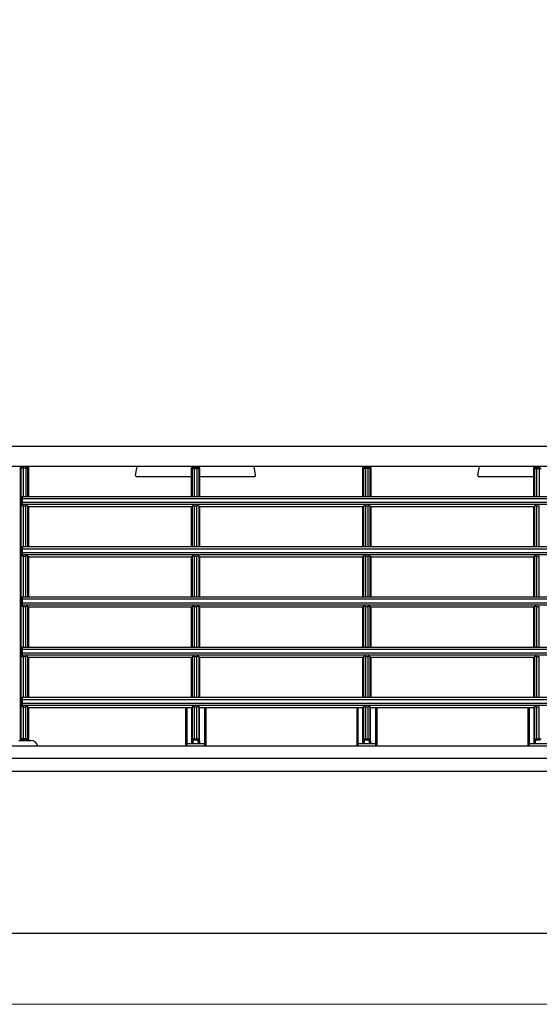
# Model space of a CAD drawing. Header units: millimetres. Extents: x -17122 to 7392, y -6480 to -3200.
# Tile 25 of 70: x -2044 to -2031, y -4902 to -4877. Entities that reach past the tile are written whole.
import ezdxf
from ezdxf.lldxf.tags import DXFTag

# ---------------------------------------------------------------- set-up
doc = ezdxf.new("R2010")
doc.units = ezdxf.units.MM
doc.layers.add('IS_Armatura_Therm', color=7, linetype='SOLID', true_color=0x000000)
doc.layers.add('IS_Wężownica OChP', color=7, linetype='Continuous', lineweight=5, true_color=0x800080)
tags = doc.linetypes.add('SOLID', pattern=[10, 10, 0]).pattern_tags.tags
tags[6:7] = [DXFTag(74, 4), DXFTag(75, 0), DXFTag(340, '0'), DXFTag(46, 0.0), DXFTag(50, 0.0), DXFTag(44, 0.0), DXFTag(45, 0.0)]
tags[4:5] = [DXFTag(74, 4), DXFTag(75, 0), DXFTag(340, '0'), DXFTag(46, 0.0), DXFTag(50, 0.0), DXFTag(44, 0.0), DXFTag(45, 0.0)]

# ---------------------------------------------------------------- blocks, each defined once
blk = doc.blocks.new('A$C3BB659E6')
at = {"color": 7, "linetype": 'Continuous'}
for p, q in [((1604, 122.52), (22, 122.52)), ((22, 82.25), (1604, 82.25)), ((1587, 78.98), (39, 78.98)), ((1587, 75.89), (39, 75.89)), ((939.8, 75.34), (944.2, 75.34)), ((942.34, 74.39), (941.66, 74.39)), ((941.66, 74.39), (941.66, 66.16)), ((942.34, 74.1), (941.66, 74.1)), ((942.34, 66.16), (942.34, 74.39)), ((942.66, 75.34), (942.54, 74.44)), ((942.96, 75.03), (942.84, 74.15)), ((942.84, 66.18), (942.84, 74.15)), ((942.96, 75.03), (942.96, 66.38)), ((944.2, 66.38), (944.2, 75.89)), ((944.5, 66.38), (944.5, 75.89)), ((982.1, 66.38), (982.1, 75.89)), ((982.4, 66.38), (982.4, 75.89)), ((982.4, 75.34), (986.8, 75.34)), ((983.64, 75.03), (983.64, 66.38)), ((983.76, 74.15), (983.64, 75.03)), ((983.76, 74.15), (983.76, 66.18)), ((984.06, 74.44), (983.94, 75.34)), ((984.94, 74.39), (984.26, 74.39)), ((984.26, 74.39), (984.26, 66.16)), ((984.94, 74.1), (984.26, 74.1)), ((984.94, 66.16), (984.94, 74.39)), ((985.26, 75.34), (985.14, 74.44)), ((985.56, 75.03), (985.44, 74.15)), ((985.44, 66.18), (985.44, 74.15)), ((985.56, 75.03), (985.56, 66.38)), ((986.8, 66.38), (986.8, 75.89)), ((987.1, 66.38), (987.1, 75.89)), ((1024.7, 66.38), (1024.7, 75.89)), ((1025, 66.38), (1025, 75.89)), ((1025, 75.34), (1029.4, 75.34)), ((1026.24, 75.03), (1026.24, 66.38)), ((1026.36, 74.15), (1026.24, 75.03)), ((1026.36, 74.15), (1026.36, 66.18)), ((1026.66, 74.44), (1026.54, 75.34)), ((1027.54, 74.39), (1026.86, 74.39)), ((1026.86, 74.39), (1026.86, 66.16)), ((1027.54, 74.1), (1026.86, 74.1)), ((1027.54, 66.16), (1027.54, 74.39)), ((1027.86, 75.34), (1027.74, 74.44)), ((1028.16, 75.03), (1028.04, 74.15)), ((1028.04, 66.18), (1028.04, 74.15)), ((1028.16, 75.03), (1028.16, 66.38)), ((1029.4, 66.38), (1029.4, 75.89)), ((1029.7, 66.38), (1029.7, 75.89)), ((1071.25, 74.51), (1068.26, 74.51)), ((1068.8, 66.38), (1068.8, 74.51)), ((1068.91, 74.51), (1068.96, 74.15)), ((1068.96, 74.15), (1068.96, 66.18)), ((1069.25, 74.51), (1069.26, 74.44)), ((1069.46, 74.39), (1070.14, 74.39)), ((1069.46, 74.39), (1069.46, 66.16)), ((1069.46, 74.1), (1070.14, 74.1)), ((1070.14, 66.16), (1070.14, 74.39)), ((1070.34, 74.44), (1070.35, 74.51)), ((1070.64, 74.15), (1070.69, 74.51)), ((1070.64, 74.15), (1070.64, 6.68)), ((1070.8, 74.51), (1070.8, 6.68)), ((943, 66.38), (942.84, 66.18)), ((942.96, 66.38), (983.64, 66.38)), ((983.6, 66.38), (983.76, 66.18)), ((985.6, 66.38), (985.44, 66.18)), ((985.56, 66.38), (1026.24, 66.38)), ((1026.2, 66.38), (1026.36, 66.18)), ((1028.2, 66.38), (1028.04, 66.18)), ((1028.16, 66.38), (1068.8, 66.38)), ((1068.8, 66.38), (1068.96, 66.18)), ((1070.31, 65.83), (1070.58, 66.17)), ((1070.58, 63.88), (1070.58, 66.17)), ((813.42, 63.88), (1070.58, 63.88)), ((813.69, 65.83), (1070.31, 65.83)), ((813.7, 65.33), (1070.3, 65.33)), ((813.7, 64.38), (1070.3, 64.38)), ((942.34, 66.16), (941.66, 66.16)), ((941.66, 63.88), (941.66, 53.66)), ((942.34, 53.66), (942.34, 63.88)), ((942.84, 53.68), (942.84, 63.88)), ((943, 63.88), (943, 53.88)), ((983.6, 53.88), (983.6, 63.88)), ((983.76, 63.88), (983.76, 53.68)), ((984.94, 66.16), (984.26, 66.16)), ((984.26, 63.88), (984.26, 53.66)), ((984.94, 53.66), (984.94, 63.88)), ((985.44, 53.68), (985.44, 63.88)), ((985.6, 63.88), (985.6, 53.88)), ((1026.2, 53.88), (1026.2, 63.88)), ((1026.36, 63.88), (1026.36, 53.68)), ((1027.54, 66.16), (1026.86, 66.16)), ((1026.86, 63.88), (1026.86, 53.66)), ((1027.54, 53.66), (1027.54, 63.88)), ((1028.04, 53.68), (1028.04, 63.88)), ((1028.2, 63.88), (1028.2, 53.88)), ((1068.8, 53.88), (1068.8, 63.88)), ((1068.96, 63.88), (1068.96, 53.68)), ((1070.14, 66.16), (1069.46, 66.16)), ((1069.46, 63.88), (1069.46, 53.66)), ((1070.14, 53.66), (1070.14, 63.88)), ((1070.3, 65.33), (1070.3, 64.38)), ((813.69, 53.33), (1070.31, 53.33)), ((813.7, 52.83), (1070.3, 52.83)), ((813.7, 51.88), (1070.3, 51.88)), ((942.34, 53.66), (941.66, 53.66)), ((943, 53.88), (942.84, 53.68)), ((943, 53.88), (983.6, 53.88)), ((983.6, 53.88), (983.76, 53.68)), ((984.94, 53.66), (984.26, 53.66)), ((985.6, 53.88), (985.44, 53.68)), ((985.6, 53.88), (1026.2, 53.88)), ((1026.2, 53.88), (1026.36, 53.68)), ((1027.54, 53.66), (1026.86, 53.66)), ((1028.2, 53.88), (1028.04, 53.68)), ((1028.2, 53.88), (1068.8, 53.88)), ((1068.8, 53.88), (1068.96, 53.68)), ((1070.14, 53.66), (1069.46, 53.66)), ((1070.3, 52.83), (1070.3, 51.88)), ((1070.31, 53.33), (1070.58, 53.67)), ((1070.58, 51.38), (1070.58, 53.67)), ((813.42, 51.38), (1070.58, 51.38)), ((941.66, 51.38), (941.66, 41.16)), ((942.34, 41.16), (942.34, 51.38)), ((942.84, 41.18), (942.84, 51.38)), ((943, 51.38), (943, 41.38)), ((983.6, 41.38), (983.6, 51.38)), ((983.76, 51.38), (983.76, 41.18)), ((984.26, 51.38), (984.26, 41.16)), ((984.94, 41.16), (984.94, 51.38)), ((985.44, 41.18), (985.44, 51.38)), ((985.6, 51.38), (985.6, 41.38)), ((1026.2, 41.38), (1026.2, 51.38)), ((1026.36, 51.38), (1026.36, 41.18)), ((1026.86, 51.38), (1026.86, 41.16)), ((1027.54, 41.16), (1027.54, 51.38)), ((1028.04, 41.18), (1028.04, 51.38)), ((1028.2, 51.38), (1028.2, 41.38)), ((1068.8, 41.38), (1068.8, 51.38)), ((1068.96, 51.38), (1068.96, 41.18)), ((1069.46, 51.38), (1069.46, 41.16)), ((1070.14, 41.16), (1070.14, 51.38)), ((813.69, 40.83), (1070.31, 40.83)), ((813.7, 40.33), (1070.3, 40.33)), ((813.7, 39.38), (1070.3, 39.38)), ((942.34, 41.16), (941.66, 41.16)), ((943, 41.38), (942.84, 41.18)), ((943, 41.38), (983.6, 41.38)), ((983.6, 41.38), (983.76, 41.18)), ((984.94, 41.16), (984.26, 41.16)), ((985.6, 41.38), (985.44, 41.18)), ((985.6, 41.38), (1026.2, 41.38)), ((1026.2, 41.38), (1026.36, 41.18)), ((1027.54, 41.16), (1026.86, 41.16)), ((1028.2, 41.38), (1028.04, 41.18)), ((1028.2, 41.38), (1068.8, 41.38)), ((1068.8, 41.38), (1068.96, 41.18)), ((1070.14, 41.16), (1069.46, 41.16)), ((1070.3, 40.33), (1070.3, 39.38)), ((1070.31, 40.83), (1070.58, 41.17)), ((1070.58, 38.88), (1070.58, 41.17)), ((813.42, 38.88), (1070.58, 38.88)), ((941.66, 38.88), (941.66, 28.66)), ((942.34, 28.66), (942.34, 38.88)), ((942.84, 28.68), (942.84, 38.88)), ((943, 38.88), (943, 28.88)), ((983.6, 28.88), (983.6, 38.88)), ((983.76, 38.88), (983.76, 28.68)), ((984.26, 38.88), (984.26, 28.66)), ((984.94, 28.66), (984.94, 38.88)), ((985.44, 28.68), (985.44, 38.88)), ((985.6, 38.88), (985.6, 28.88)), ((1026.2, 28.88), (1026.2, 38.88)), ((1026.36, 38.88), (1026.36, 28.68)), ((1026.86, 38.88), (1026.86, 28.66)), ((1027.54, 28.66), (1027.54, 38.88)), ((1028.04, 28.68), (1028.04, 38.88)), ((1028.2, 38.88), (1028.2, 28.88)), ((1068.8, 28.88), (1068.8, 38.88)), ((1068.96, 38.88), (1068.96, 28.68)), ((1069.46, 38.88), (1069.46, 28.66)), ((1070.14, 28.66), (1070.14, 38.88)), ((813.69, 28.33), (1070.31, 28.33)), ((813.7, 27.83), (1070.3, 27.83)), ((942.34, 28.66), (941.66, 28.66)), ((943, 28.88), (942.84, 28.68)), ((943, 28.88), (983.6, 28.88)), ((983.6, 28.88), (983.76, 28.68)), ((984.94, 28.66), (984.26, 28.66)), ((985.6, 28.88), (985.44, 28.68)), ((985.6, 28.88), (1026.2, 28.88)), ((1026.2, 28.88), (1026.36, 28.68)), ((1027.54, 28.66), (1026.86, 28.66)), ((1028.2, 28.88), (1028.04, 28.68)), ((1028.2, 28.88), (1068.8, 28.88)), ((1068.8, 28.88), (1068.96, 28.68)), ((1070.14, 28.66), (1069.46, 28.66)), ((1070.3, 27.83), (1070.3, 26.88)), ((1070.31, 28.33), (1070.58, 28.67)), ((1070.58, 26.38), (1070.58, 28.67)), ((813.42, 26.38), (1070.58, 26.38)), ((813.7, 26.88), (1070.3, 26.88)), ((941.66, 26.38), (941.66, 16.16)), ((942.34, 16.16), (942.34, 26.38)), ((942.84, 16.18), (942.84, 26.38)), ((943, 26.38), (943, 16.38)), ((983.6, 16.38), (983.6, 26.38)), ((983.76, 26.38), (983.76, 16.18)), ((984.26, 26.38), (984.26, 16.16)), ((984.94, 16.16), (984.94, 26.38)), ((985.44, 16.18), (985.44, 26.38)), ((985.6, 26.38), (985.6, 16.38)), ((1026.2, 16.38), (1026.2, 26.38)), ((1026.36, 26.38), (1026.36, 16.18)), ((1026.86, 26.38), (1026.86, 16.16)), ((1027.54, 16.16), (1027.54, 26.38)), ((1028.04, 16.18), (1028.04, 26.38)), ((1028.2, 26.38), (1028.2, 16.38)), ((1068.8, 16.38), (1068.8, 26.38)), ((1068.96, 26.38), (1068.96, 16.18)), ((1069.46, 26.38), (1069.46, 16.16)), ((1070.14, 16.16), (1070.14, 26.38)), ((813.69, 15.83), (1070.31, 15.83)), ((813.7, 15.33), (1070.3, 15.33)), ((942.34, 16.16), (941.66, 16.16)), ((943, 16.38), (942.84, 16.18)), ((943, 16.38), (983.6, 16.38)), ((983.6, 16.38), (983.76, 16.18)), ((984.94, 16.16), (984.26, 16.16)), ((985.6, 16.38), (985.44, 16.18)), ((985.6, 16.38), (1026.2, 16.38)), ((1026.2, 16.38), (1026.36, 16.18)), ((1027.54, 16.16), (1026.86, 16.16)), ((1028.2, 16.38), (1028.04, 16.18)), ((1028.2, 16.38), (1068.8, 16.38)), ((1068.8, 16.38), (1068.96, 16.18)), ((1070.14, 16.16), (1069.46, 16.16)), ((1070.3, 15.33), (1070.3, 14.38)), ((1070.31, 15.83), (1070.58, 16.17)), ((1070.58, 13.88), (1070.58, 16.17)), ((813.42, 13.88), (1070.58, 13.88)), ((813.7, 14.38), (1070.3, 14.38)), ((941.66, 6.54), (941.66, 13.88)), ((942.34, 6.54), (942.34, 13.88)), ((942.84, 6.84), (942.84, 13.88)), ((943, 13.88), (943, 6.68)), ((983.6, 6.68), (983.6, 13.88)), ((983.76, 13.88), (983.76, 6.84)), ((984.26, 13.88), (984.26, 6.54)), ((984.94, 6.54), (984.94, 13.88)), ((985.44, 6.84), (985.44, 13.88)), ((985.6, 13.88), (985.6, 6.68)), ((1026.2, 6.68), (1026.2, 13.88)), ((1026.36, 13.88), (1026.36, 6.84)), ((1026.86, 6.54), (1026.86, 13.88)), ((1027.54, 6.54), (1027.54, 13.88)), ((1028.04, 6.84), (1028.04, 13.88)), ((1028.2, 13.88), (1028.2, 6.68)), ((1068.8, 6.68), (1068.8, 13.88)), ((1068.96, 13.88), (1068.96, 6.68)), ((1069.46, 6.38), (1069.46, 13.88)), ((1070.14, 6.38), (1070.14, 13.88)), ((943, 8.88), (956.64, 8.88)), ((956.94, 8.53), (956.56, 6.38)), ((1012.26, 8.53), (1012.64, 6.38)), ((1012.56, 8.88), (1026.2, 8.88)), ((1028.2, 8.88), (1041.84, 8.88)), ((1042.14, 8.53), (1041.76, 6.38)), ((39, 6.38), (1587, 6.38)), ((942.34, 6.84), (941.66, 6.84)), ((942.34, 6.54), (941.66, 6.54)), ((942.7, 6.38), (942.54, 6.54)), ((943, 6.68), (942.84, 6.84)), ((983.6, 6.68), (983.61, 6.68)), ((983.61, 6.68), (983.76, 6.84)), ((983.91, 6.38), (984.06, 6.54)), ((984.26, 6.84), (984.94, 6.84)), ((984.26, 6.54), (984.94, 6.54)), ((985.14, 6.54), (985.29, 6.38)), ((985.44, 6.84), (985.59, 6.68)), ((985.59, 6.68), (985.6, 6.68)), ((1026.36, 6.84), (1026.2, 6.68)), ((1026.66, 6.54), (1026.5, 6.38)), ((1027.54, 6.84), (1026.86, 6.84)), ((1027.54, 6.54), (1026.86, 6.54)), ((1027.9, 6.38), (1027.74, 6.54)), ((1028.2, 6.68), (1028.04, 6.84)), ((1070.8, 6.68), (1068.8, 6.68)), ((22, 1.38), (1604, 1.38))]:
    blk.add_line(p, q, dxfattribs=at)
for centre, radius, start, end in [((1068.25, 76.31), 1.8, 193.5362, 270), ((956.64, 8.58), 0.3, 350, 90), ((1012.56, 8.58), 0.3, 90, 190), ((1041.84, 8.58), 0.3, 350, 90), ((942.54, 6.84), 0.3, 270.0846, 359.9154), ((983.9, 6.68), 0.3, 180.0155, 269.9976), ((983.91, 6.69), 0.3, 180.0846, 269.9154), ((984.06, 6.84), 0.3, 180.0846, 269.9154), ((985.14, 6.84), 0.3, 270.0846, 359.9154), ((985.29, 6.69), 0.3, 270.0846, 359.9154), ((985.3, 6.68), 0.3, 269.9845, 359.9828), ((1026.66, 6.84), 0.3, 180.0846, 269.9154), ((1027.74, 6.84), 0.3, 270.0846, 359.9154), ((1069.26, 6.68), 0.3, 179.9825, 269.9825), ((1070.34, 6.68), 0.3, 270.0175, 0.0175)]:
    blk.add_arc(centre, radius, start, end, dxfattribs=at)
for centre, major_axis, ratio, start_param, end_param in [((942.34, 66.18), (0.5, 0), 0.043661, -1.570796, -0.034907), ((984.26, 66.18), (0.5, 0), 0.043661, -3.106686, -1.570796), ((984.94, 66.18), (0.5, 0), 0.043661, -1.570796, -0.034907), ((1026.86, 66.18), (0.5, 0), 0.043661, -3.106686, -1.570796), ((1027.54, 66.18), (0.5, 0), 0.043661, -1.570796, -0.034907), ((1069.46, 66.18), (0.5, 0), 0.043661, -3.106686, -1.570796), ((1070.14, 66.18), (0.5, 0), 0.043661, -1.570796, -0.485794), ((1070.31, 65.33), (0, 0.5), 0.034921, 0.043633, 1.570796), ((1070.31, 64.38), (0, 0.5), 0.034921, 1.570796, 3.141593), ((942.34, 53.68), (0.5, 0), 0.043661, -1.570796, -0.034907), ((984.26, 53.68), (0.5, 0), 0.043661, -3.106686, -1.570796), ((984.94, 53.68), (0.5, 0), 0.043661, -1.570796, -0.034907), ((1026.86, 53.68), (0.5, 0), 0.043661, -3.106686, -1.570796), ((1027.54, 53.68), (0.5, 0), 0.043661, -1.570796, -0.034907), ((1069.46, 53.68), (0.5, 0), 0.043661, -3.106686, -1.570796), ((1070.14, 53.68), (0.5, 0), 0.043661, -1.570796, -0.485794), ((1070.31, 52.83), (0, 0.5), 0.034921, 0.043633, 1.570796), ((1070.31, 51.88), (0, 0.5), 0.034921, 1.570796, 3.141593), ((942.34, 41.18), (0.5, 0), 0.043661, -1.570796, -0.034907), ((984.26, 41.18), (0.5, 0), 0.043661, -3.106686, -1.570796), ((984.94, 41.18), (0.5, 0), 0.043661, -1.570796, -0.034907), ((1026.86, 41.18), (0.5, 0), 0.043661, -3.106686, -1.570796), ((1027.54, 41.18), (0.5, 0), 0.043661, -1.570796, -0.034907), ((1069.46, 41.18), (0.5, 0), 0.043661, -3.106686, -1.570796), ((1070.14, 41.18), (0.5, 0), 0.043661, -1.570796, -0.485794), ((1070.31, 40.33), (0, 0.5), 0.034921, 0.043633, 1.570796), ((1070.31, 39.38), (0, 0.5), 0.034921, 1.570796, 3.141593), ((942.34, 28.68), (0.5, 0), 0.043661, -1.570796, -0.034907), ((984.26, 28.68), (0.5, 0), 0.043661, -3.106686, -1.570796), ((984.94, 28.68), (0.5, 0), 0.043661, -1.570796, -0.034907), ((1026.86, 28.68), (0.5, 0), 0.043661, -3.106686, -1.570796), ((1027.54, 28.68), (0.5, 0), 0.043661, -1.570796, -0.034907), ((1069.46, 28.68), (0.5, 0), 0.043661, -3.106686, -1.570796), ((1070.14, 28.68), (0.5, 0), 0.043661, -1.570796, -0.485794), ((1070.31, 27.83), (0, 0.5), 0.034921, 0.043633, 1.570796), ((1070.31, 26.88), (0, 0.5), 0.034921, 1.570796, 3.141593), ((942.34, 16.18), (0.5, 0), 0.043661, -1.570796, -0.034907), ((984.26, 16.18), (0.5, 0), 0.043661, -3.106686, -1.570796), ((984.94, 16.18), (0.5, 0), 0.043661, -1.570796, -0.034907), ((1026.86, 16.18), (0.5, 0), 0.043661, -3.106686, -1.570796), ((1027.54, 16.18), (0.5, 0), 0.043661, -1.570796, -0.034907), ((1069.46, 16.18), (0.5, 0), 0.043661, -3.106686, -1.570796), ((1070.14, 16.18), (0.5, 0), 0.043661, -1.570796, -0.485794), ((1070.31, 15.33), (0, 0.5), 0.034921, 0.043633, 1.570796), ((1070.31, 14.38), (0, 0.5), 0.034921, 1.570796, 3.141593), ((942.7, 6.68), (0.212, -0.212), 0.998783, -0.784789, 0.784789), ((1026.5, 6.68), (0.212, 0.212), 0.998783, 2.356803, 3.926382), ((1027.9, 6.68), (0.212, -0.212), 0.998783, -0.784789, 0.784789)]:
    blk.add_ellipse(centre, major_axis=major_axis, ratio=ratio, start_param=start_param, end_param=end_param, dxfattribs=at)
for points, knots in [([(941.66, 74.1), (941.59, 74.1), (941.48, 74.1), (941.34, 74.11), (941.25, 74.12), (941.21, 74.13), (941.18, 74.14), (941.16, 74.15), (941.16, 74.15)], [0, 0, 0, 0, 0.370691, 0.687436, 0.811023, 0.905521, 0.968284, 1, 1, 1, 1]), ([(941.66, 74.39), (941.61, 74.39), (941.55, 74.4), (941.48, 74.42), (941.46, 74.43), (941.46, 74.44)], [0, 0, 0, 0, 0.662045, 0.878967, 1, 1, 1, 1]), ([(942.54, 74.44), (942.54, 74.43), (942.52, 74.42), (942.45, 74.4), (942.39, 74.39), (942.34, 74.39)], [0, 0, 0, 0, 0.121033, 0.337955, 1, 1, 1, 1]), ([(942.84, 74.15), (942.84, 74.15), (942.82, 74.14), (942.79, 74.13), (942.75, 74.12), (942.66, 74.11), (942.52, 74.1), (942.41, 74.1), (942.34, 74.1)], [0, 0, 0, 0, 0.031716, 0.094479, 0.188977, 0.312564, 0.629309, 1, 1, 1, 1]), ([(942.84, 74.15), (942.84, 74.23), (942.77, 74.38), (942.62, 74.44), (942.54, 74.44)], [0, 0, 0, 0, 0.494046, 1, 1, 1, 1]), ([(942.66, 75.34), (942.74, 75.34), (942.9, 75.27), (942.96, 75.1), (942.96, 75.03)], [0, 0, 0, 0, 0.499123, 1, 1, 1, 1]), ([(944.2, 75.34), (944.24, 75.34), (944.31, 75.33), (944.39, 75.33), (944.45, 75.33), (944.48, 75.33), (944.49, 75.32), (944.5, 75.32), (944.5, 75.32)], [0, 0, 0, 0, 0.381698, 0.705293, 0.829411, 0.921791, 0.979062, 1, 1, 1, 1]), ([(982.1, 75.32), (982.1, 75.32), (982.11, 75.32), (982.13, 75.33), (982.15, 75.33), (982.21, 75.33), (982.29, 75.33), (982.36, 75.34), (982.4, 75.34)], [0, 0, 0, 0, 0.020938, 0.078209, 0.170589, 0.294707, 0.618302, 1, 1, 1, 1]), ([(983.64, 75.03), (983.64, 75.1), (983.7, 75.27), (983.86, 75.34), (983.94, 75.34)], [0, 0, 0, 0, 0.500877, 1, 1, 1, 1]), ([(983.76, 74.15), (983.76, 74.23), (983.83, 74.38), (983.98, 74.44), (984.06, 74.44)], [0, 0, 0, 0, 0.494046, 1, 1, 1, 1]), ([(984.26, 74.1), (984.19, 74.1), (984.08, 74.1), (983.94, 74.11), (983.85, 74.12), (983.81, 74.13), (983.78, 74.14), (983.76, 74.15), (983.76, 74.15)], [0, 0, 0, 0, 0.370691, 0.687436, 0.811023, 0.905521, 0.968284, 1, 1, 1, 1]), ([(984.26, 74.39), (984.21, 74.39), (984.15, 74.4), (984.08, 74.42), (984.06, 74.43), (984.06, 74.44)], [0, 0, 0, 0, 0.662045, 0.878967, 1, 1, 1, 1]), ([(985.14, 74.44), (985.14, 74.43), (985.12, 74.42), (985.05, 74.4), (984.99, 74.39), (984.94, 74.39)], [0, 0, 0, 0, 0.121033, 0.337955, 1, 1, 1, 1]), ([(985.44, 74.15), (985.44, 74.15), (985.42, 74.14), (985.39, 74.13), (985.35, 74.12), (985.26, 74.11), (985.12, 74.1), (985.01, 74.1), (984.94, 74.1)], [0, 0, 0, 0, 0.031716, 0.094479, 0.188977, 0.312564, 0.629309, 1, 1, 1, 1]), ([(985.44, 74.15), (985.44, 74.23), (985.37, 74.38), (985.22, 74.44), (985.14, 74.44)], [0, 0, 0, 0, 0.494046, 1, 1, 1, 1]), ([(985.26, 75.34), (985.34, 75.34), (985.5, 75.27), (985.56, 75.1), (985.56, 75.03)], [0, 0, 0, 0, 0.499123, 1, 1, 1, 1]), ([(986.8, 75.34), (986.84, 75.34), (986.91, 75.33), (986.99, 75.33), (987.05, 75.33), (987.08, 75.33), (987.09, 75.32), (987.1, 75.32), (987.1, 75.32)], [0, 0, 0, 0, 0.381698, 0.705293, 0.829411, 0.921791, 0.979062, 1, 1, 1, 1]), ([(1024.7, 75.32), (1024.7, 75.32), (1024.71, 75.32), (1024.73, 75.33), (1024.75, 75.33), (1024.81, 75.33), (1024.89, 75.33), (1024.96, 75.34), (1025, 75.34)], [0, 0, 0, 0, 0.020938, 0.078209, 0.170589, 0.294707, 0.618302, 1, 1, 1, 1]), ([(1026.24, 75.03), (1026.24, 75.1), (1026.3, 75.27), (1026.46, 75.34), (1026.54, 75.34)], [0, 0, 0, 0, 0.500877, 1, 1, 1, 1]), ([(1026.36, 74.15), (1026.36, 74.23), (1026.43, 74.38), (1026.58, 74.44), (1026.66, 74.44)], [0, 0, 0, 0, 0.494046, 1, 1, 1, 1]), ([(1026.86, 74.1), (1026.79, 74.1), (1026.68, 74.1), (1026.54, 74.11), (1026.45, 74.12), (1026.41, 74.13), (1026.38, 74.14), (1026.36, 74.15), (1026.36, 74.15)], [0, 0, 0, 0, 0.370691, 0.687436, 0.811023, 0.905521, 0.968284, 1, 1, 1, 1]), ([(1026.86, 74.39), (1026.81, 74.39), (1026.75, 74.4), (1026.68, 74.42), (1026.66, 74.43), (1026.66, 74.44)], [0, 0, 0, 0, 0.662045, 0.878967, 1, 1, 1, 1]), ([(1027.74, 74.44), (1027.74, 74.43), (1027.72, 74.42), (1027.65, 74.4), (1027.59, 74.39), (1027.54, 74.39)], [0, 0, 0, 0, 0.121033, 0.337955, 1, 1, 1, 1]), ([(1028.04, 74.15), (1028.04, 74.15), (1028.02, 74.14), (1027.99, 74.13), (1027.95, 74.12), (1027.86, 74.11), (1027.72, 74.1), (1027.61, 74.1), (1027.54, 74.1)], [0, 0, 0, 0, 0.031716, 0.094479, 0.188977, 0.312564, 0.629309, 1, 1, 1, 1]), ([(1028.04, 74.15), (1028.04, 74.23), (1027.97, 74.38), (1027.82, 74.44), (1027.74, 74.44)], [0, 0, 0, 0, 0.494046, 1, 1, 1, 1]), ([(1027.86, 75.34), (1027.94, 75.34), (1028.1, 75.27), (1028.16, 75.1), (1028.16, 75.03)], [0, 0, 0, 0, 0.499123, 1, 1, 1, 1]), ([(1029.4, 75.34), (1029.44, 75.34), (1029.51, 75.33), (1029.59, 75.33), (1029.65, 75.33), (1029.68, 75.33), (1029.69, 75.32), (1029.7, 75.32), (1029.7, 75.32)], [0, 0, 0, 0, 0.381698, 0.705293, 0.829411, 0.921791, 0.979062, 1, 1, 1, 1]), ([(1069.26, 74.44), (1069.18, 74.44), (1069.03, 74.38), (1068.96, 74.23), (1068.96, 74.15)], [0, 0, 0, 0, 0.505954, 1, 1, 1, 1]), ([(1068.96, 74.15), (1068.96, 74.15), (1068.98, 74.14), (1069.01, 74.13), (1069.05, 74.12), (1069.14, 74.11), (1069.28, 74.1), (1069.39, 74.1), (1069.46, 74.1)], [0, 0, 0, 0, 0.031717, 0.09448, 0.188975, 0.31256, 0.629303, 1, 1, 1, 1]), ([(1069.26, 74.44), (1069.26, 74.43), (1069.28, 74.42), (1069.35, 74.4), (1069.41, 74.39), (1069.46, 74.39)], [0, 0, 0, 0, 0.121032, 0.337953, 1, 1, 1, 1]), ([(1070.14, 74.39), (1070.19, 74.39), (1070.25, 74.4), (1070.32, 74.42), (1070.34, 74.43), (1070.34, 74.44)], [0, 0, 0, 0, 0.662047, 0.878968, 1, 1, 1, 1]), ([(1070.14, 74.1), (1070.21, 74.1), (1070.32, 74.1), (1070.46, 74.11), (1070.55, 74.12), (1070.59, 74.13), (1070.62, 74.14), (1070.64, 74.15), (1070.64, 74.15)], [0, 0, 0, 0, 0.370697, 0.68744, 0.811025, 0.90552, 0.968283, 1, 1, 1, 1]), ([(1070.34, 74.44), (1070.42, 74.44), (1070.57, 74.38), (1070.64, 74.23), (1070.64, 74.15)], [0, 0, 0, 0, 0.505954, 1, 1, 1, 1]), ([(941.66, 6.84), (941.6, 6.84), (941.48, 6.84), (941.34, 6.84), (941.25, 6.84), (941.21, 6.84), (941.18, 6.84), (941.16, 6.84), (941.16, 6.84)], [0, 0, 0, 0, 0.374756, 0.694936, 0.819487, 0.913937, 0.974831, 1, 1, 1, 1]), ([(941.66, 6.54), (941.63, 6.54), (941.59, 6.54), (941.53, 6.54), (941.48, 6.54), (941.47, 6.54), (941.46, 6.54), (941.46, 6.54)], [0, 0, 0, 0, 0.374354, 0.694195, 0.913083, 0.97415, 1, 1, 1, 1]), ([(942.84, 6.84), (942.84, 6.84), (942.82, 6.84), (942.79, 6.84), (942.75, 6.84), (942.66, 6.84), (942.52, 6.84), (942.4, 6.84), (942.34, 6.84)], [0, 0, 0, 0, 0.025169, 0.086063, 0.180513, 0.305064, 0.625244, 1, 1, 1, 1]), ([(942.54, 6.54), (942.54, 6.54), (942.53, 6.54), (942.52, 6.54), (942.47, 6.54), (942.41, 6.54), (942.37, 6.54), (942.34, 6.54)], [0, 0, 0, 0, 0.02585, 0.086917, 0.305805, 0.625646, 1, 1, 1, 1]), ([(983.76, 6.84), (983.76, 6.84), (983.78, 6.84), (983.81, 6.84), (983.85, 6.84), (983.94, 6.84), (984.08, 6.84), (984.2, 6.84), (984.26, 6.84)], [0, 0, 0, 0, 0.025169, 0.086063, 0.180513, 0.305063, 0.625243, 1, 1, 1, 1]), ([(984.06, 6.54), (984.06, 6.54), (984.07, 6.54), (984.08, 6.54), (984.13, 6.54), (984.19, 6.54), (984.23, 6.54), (984.26, 6.54)], [0, 0, 0, 0, 0.02585, 0.086916, 0.305804, 0.625645, 1, 1, 1, 1]), ([(984.94, 6.84), (985, 6.84), (985.12, 6.84), (985.26, 6.84), (985.35, 6.84), (985.39, 6.84), (985.42, 6.84), (985.44, 6.84), (985.44, 6.84)], [0, 0, 0, 0, 0.374757, 0.694937, 0.819487, 0.913937, 0.974831, 1, 1, 1, 1]), ([(984.94, 6.54), (984.97, 6.54), (985.01, 6.54), (985.07, 6.54), (985.12, 6.54), (985.13, 6.54), (985.14, 6.54), (985.14, 6.54)], [0, 0, 0, 0, 0.374355, 0.694196, 0.913084, 0.97415, 1, 1, 1, 1]), ([(1026.86, 6.84), (1026.8, 6.84), (1026.68, 6.84), (1026.54, 6.84), (1026.45, 6.84), (1026.41, 6.84), (1026.38, 6.84), (1026.36, 6.84), (1026.36, 6.84)], [0, 0, 0, 0, 0.374756, 0.694936, 0.819487, 0.913937, 0.974831, 1, 1, 1, 1]), ([(1026.86, 6.54), (1026.83, 6.54), (1026.79, 6.54), (1026.73, 6.54), (1026.68, 6.54), (1026.67, 6.54), (1026.66, 6.54), (1026.66, 6.54)], [0, 0, 0, 0, 0.374354, 0.694195, 0.913083, 0.97415, 1, 1, 1, 1]), ([(1028.04, 6.84), (1028.04, 6.84), (1028.02, 6.84), (1027.99, 6.84), (1027.95, 6.84), (1027.86, 6.84), (1027.72, 6.84), (1027.6, 6.84), (1027.54, 6.84)], [0, 0, 0, 0, 0.025169, 0.086063, 0.180513, 0.305064, 0.625244, 1, 1, 1, 1]), ([(1027.74, 6.54), (1027.74, 6.54), (1027.73, 6.54), (1027.72, 6.54), (1027.67, 6.54), (1027.61, 6.54), (1027.57, 6.54), (1027.54, 6.54)], [0, 0, 0, 0, 0.02585, 0.086917, 0.305805, 0.625646, 1, 1, 1, 1]), ([(1069.1, 6.38), (1069.02, 6.38), (1068.86, 6.44), (1068.8, 6.6), (1068.8, 6.68)], [0, 0, 0, 0, 0.499988, 1, 1, 1, 1]), ([(1070.8, 6.68), (1070.8, 6.6), (1070.74, 6.44), (1070.58, 6.38), (1070.5, 6.38)], [0, 0, 0, 0, 0.500012, 1, 1, 1, 1])]:
    blk.add_open_spline(points, degree=3, knots=knots, dxfattribs=at)

msp = doc.modelspace()

# ---------------------------------------------------------------- linework, layer by layer
at = {"layer": 'IS_Wężownica OChP', "color": 52, "true_color": 0xc8c800, "transparency": 33554687}
msp.add_lwpolyline([(-2123.578, -4586.1), (-2123.578, -4892.717, 0.414214), (-2114.578, -4901.717), (-1972.577, -4901.717, 0.414214), (-1963.577, -4892.717), (-1963.577, -4666.1, -0.414214)], format="xyb", dxfattribs=at)

# ---------------------------------------------------------------- block references
at = {"layer": 'IS_Armatura_Therm', "lineweight": 0, "xscale": 0.1, "yscale": 0.1, "zscale": 0.1, "rotation": 180}
msp.add_blockref('A$C3BB659E6', (-1937.277, -4887.699), dxfattribs=at)

doc.saveas('drawing.dxf')
